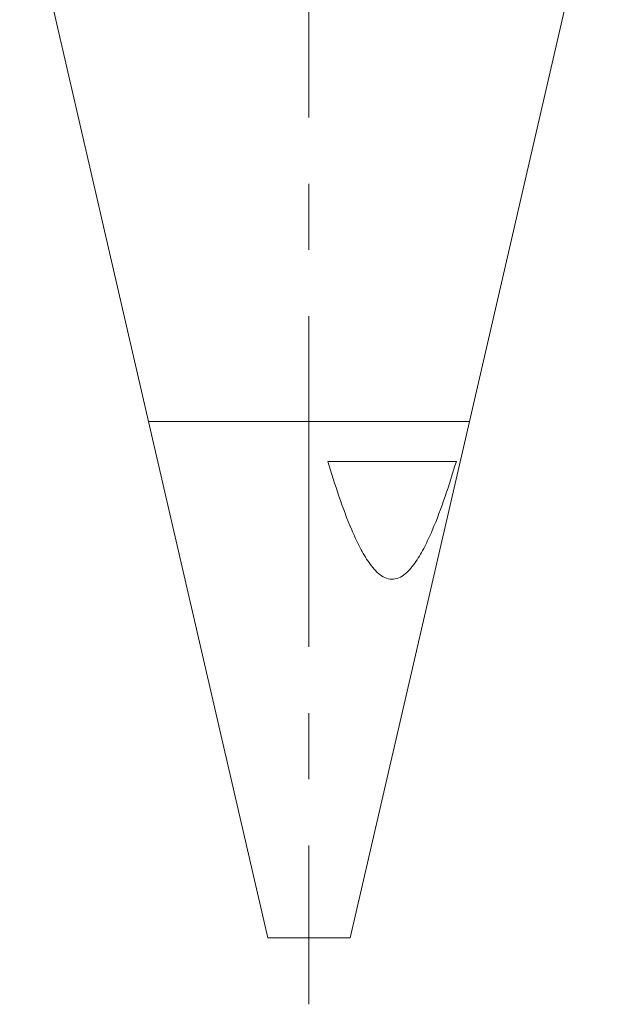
# Model space of a CAD drawing. Header units: inches. Extents: x 1.8 to 31.6, y 1.9 to 20.6.
# Tile 1 of 81: x 7.6 to 8.5, y 7.7 to 9.2. Entities that reach past the tile are written whole.
import ezdxf

# ---------------------------------------------------------------- set-up
doc = ezdxf.new("R2010")
doc.units = ezdxf.units.IN
doc.header["$MEASUREMENT"] = 0
doc.linetypes.add('CENTERX2', pattern=[0.8, 0.5, -0.1, 0.1, -0.1])

msp = doc.modelspace()

# ---------------------------------------------------------------- linework, layer by layer
at = {"color": 7, "linetype": 'CENTERX2', "lineweight": 0}
msp.add_line((8.0523, 13.5456), (8.0523, 7.7055), dxfattribs=at)
at = {"color": 7, "linetype": 'Continuous', "lineweight": 15}
for p, q in [((7.6148, 9.4307), (7.8098, 8.5861)), ((8.2948, 8.5861), (8.4898, 9.4307)), ((7.8098, 8.5861), (7.9899, 7.806)), ((8.2948, 8.5861), (7.8098, 8.5861)), ((8.1147, 7.806), (8.2948, 8.5861)), ((8.0808, 8.526), (8.2751, 8.526)), ((7.9899, 7.806), (8.1147, 7.806))]:
    msp.add_line(p, q, dxfattribs=at)
msp.add_open_spline([(8.2751, 8.526), (8.2697, 8.5082), (8.2642, 8.4905), (8.2522, 8.4556), (8.2458, 8.4383), (8.2351, 8.4134), (8.2313, 8.4052), (8.2232, 8.3894), (8.2189, 8.3818), (8.2093, 8.3677), (8.2039, 8.361), (8.1947, 8.3535), (8.1914, 8.3514), (8.1846, 8.3485), (8.1811, 8.3477), (8.1703, 8.348), (8.1634, 8.3515), (8.1543, 8.3593), (8.1515, 8.3623), (8.1461, 8.3687), (8.1436, 8.3721), (8.1365, 8.3827), (8.1321, 8.3905), (8.1241, 8.4063), (8.1204, 8.4144), (8.1098, 8.4392), (8.1035, 8.4562), (8.0917, 8.4908), (8.0861, 8.5083), (8.0808, 8.526)], degree=3, knots=[0, 0, 0, 0, 0.125, 0.125, 0.25, 0.25, 0.3125, 0.3125, 0.375, 0.375, 0.4375, 0.4375, 0.46875, 0.46875, 0.5, 0.5, 0.5625, 0.5625, 0.59375, 0.59375, 0.625, 0.625, 0.6875, 0.6875, 0.75, 0.75, 0.875, 0.875, 1, 1, 1, 1], dxfattribs=at)

doc.saveas('drawing.dxf')
